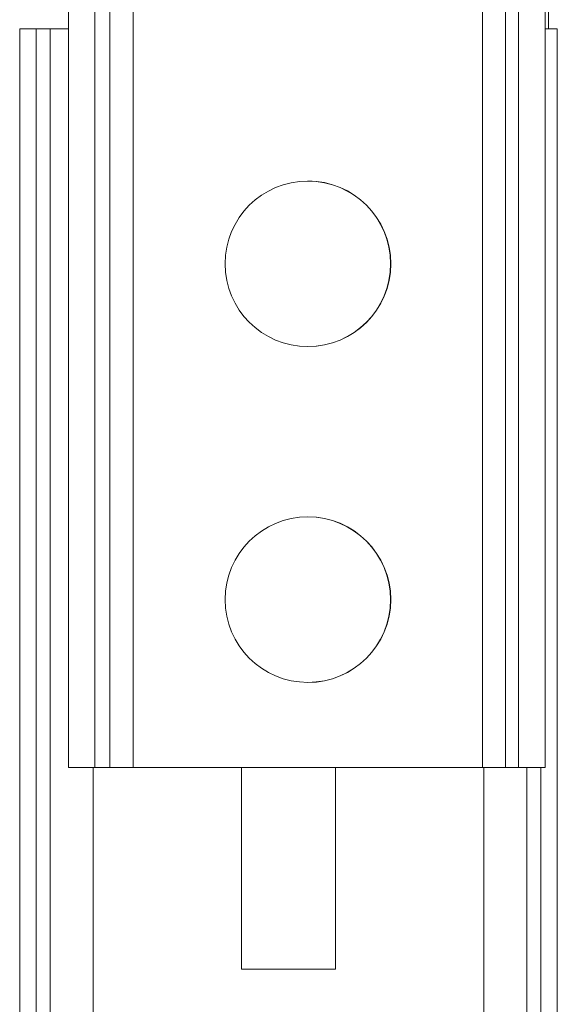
# Model space of a CAD drawing. Header units: millimetres. Extents: x -136 to 1613, y -2821 to -510.
# Tile 46 of 69: x 905 to 985, y -830 to -684. Entities that reach past the tile are written whole.
import ezdxf

# ---------------------------------------------------------------- set-up
doc = ezdxf.new("R2010")
doc.units = ezdxf.units.MM

msp = doc.modelspace()

# ---------------------------------------------------------------- linework, layer by layer
at = {"color": 7, "linetype": 'Continuous', "lineweight": 15}
for p, q in [((911.82, -595.16), (911.82, -795.16)), ((915.75, -595.16), (915.75, -795.16)), ((917.99, -595.16), (917.99, -795.16)), ((921.47, -595.16), (921.47, -795.16)), ((973.47, -795.16), (973.47, -595.16)), ((976.88, -795.16), (976.88, -595.16)), ((978.83, -795.16), (978.83, -595.16)), ((982.77, -795.16), (982.77, -595.16)), ((983.28, -595.16), (983.28, -685.16)), ((904.58, -685.16), (907.04, -685.16)), ((904.58, -685.16), (904.58, -1485.16)), ((907.04, -685.16), (907.04, -1485.16)), ((907.04, -685.16), (909.09, -685.16)), ((909.09, -685.16), (909.09, -1485.16)), ((909.09, -685.16), (911.82, -685.16)), ((982.77, -685.16), (984.58, -685.16)), ((984.58, -685.16), (984.58, -941.16)), ((947.47, -707.83), (947.46, -707.83)), ((947.46, -732.48), (947.47, -732.48)), ((947.47, -757.83), (947.46, -757.83)), ((947.46, -782.48), (947.47, -782.48)), ((911.82, -795.16), (915.75, -795.16)), ((915.75, -795.16), (917.99, -795.16)), ((917.99, -795.16), (921.47, -795.16)), ((921.47, -795.16), (973.47, -795.16)), ((937.58, -795.16), (937.58, -825.16)), ((951.58, -825.16), (951.58, -795.16)), ((973.47, -795.16), (976.88, -795.16)), ((976.88, -795.16), (978.83, -795.16)), ((982.77, -795.16), (978.83, -795.16)), ((937.58, -825.16), (951.58, -825.16))]:
    msp.add_line(p, q, dxfattribs=at)
at = {"color": 8, "linetype": 'Continuous', "lineweight": 15}
for p, q in [((915.49, -795.16), (915.49, -1485.16)), ((973.67, -795.16), (973.67, -941.16)), ((980.07, -795.16), (980.07, -941.16)), ((982.12, -795.16), (982.12, -941.16))]:
    msp.add_line(p, q, dxfattribs=at)
at = {"color": 7, "linetype": 'Continuous', "lineweight": 15}
for centre in [(947.46, -720.16), (947.46, -770.16)]:
    msp.add_circle(centre, 12.32, dxfattribs=at)
for centre, start, end in [((947.47, -720.16), 270.0033, 89.9967), ((947.47, -770.16), 270.0032, 89.9968)]:
    msp.add_arc(centre, 12.33, start, end, dxfattribs=at)

doc.saveas('drawing.dxf')
